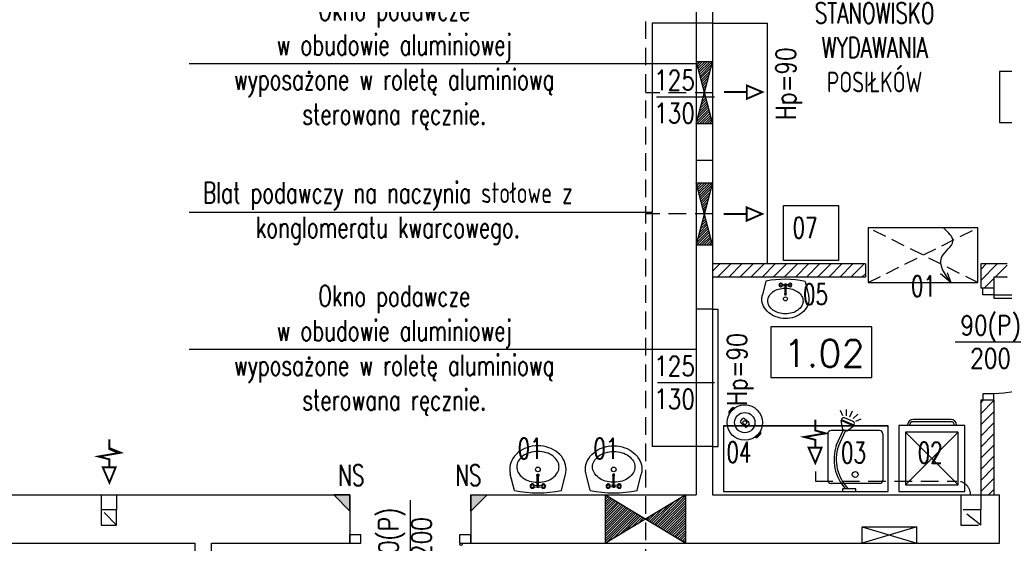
# Model space of a CAD drawing. Header units: millimetres. Extents: x 31969 to 285678, y -69766 to -1123.
# Tile 169 of 176: x 182575 to 183471, y -10201 to -9725. Entities that reach past the tile are written whole.
import ezdxf
from ezdxf.lldxf.tags import DXFTag

# ---------------------------------------------------------------- set-up
doc = ezdxf.new("R2010")
doc.units = ezdxf.units.MM
doc.linetypes.add('HIDDEN', pattern=[0.375, 0.25, -0.125])
doc.linetypes.add('KRE_16_8', pattern=[24, 16, -8])
for name, color, linetype in [('a- wentylacja Łukasza 2', 118, 'Continuous'), ('a-biblioteka', 251, 'Continuous'), ('a-opis 1', 3, 'Continuous'), ('a-opis 3', 15, 'Continuous'), ('a-opis stolarki 1', 3, 'Continuous'), ('a-opis technologii 2', 12, 'Continuous'), ('a-przekrój 2', 251, 'Continuous'), ('a-stolarka drzwiowa', 3, 'Continuous'), ('a-stolarka okienna', 3, 'Continuous'), ('a-szkło', 4, 'Continuous'), ('a-wentylacja', 3, 'Continuous'), ('a-wyposażenie', 84, 'Continuous'), ('a-ściany działowe projektowane', 5, 'Continuous'), ('a-ściany istniejące murowane', 6, 'Continuous')]:
    doc.layers.add(name, color=color, linetype=linetype)
doc.styles.add('MAREK', font='simplex.shx')
doc.styles.add('RS01507', font='romans.shx', dxfattribs={"width": 0.7, "height": 0.15})
doc.styles.add('WYMIAR', font='romans.shx', dxfattribs={"width": 0.8})
tags = doc.linetypes.add('DASHED', pattern=[0.75, 0.5, -0.25]).pattern_tags.tags
tags[6:7] = [DXFTag(74, 4), DXFTag(75, 0), DXFTag(340, '0'), DXFTag(46, 1.0), DXFTag(50, 0.0), DXFTag(44, 0.0), DXFTag(45, 0.0)]
tags[4:5] = [DXFTag(74, 4), DXFTag(75, 0), DXFTag(340, '0'), DXFTag(46, 1.0), DXFTag(50, 0.0), DXFTag(44, 0.0), DXFTag(45, 0.0)]
pattern_1 = [(45, (40748.73406405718, 0), (-1.122532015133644, 1.122532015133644), [])]

# ---------------------------------------------------------------- blocks, each defined once
blk = doc.blocks.new('A$C42BE72CD')
at = {"layer": 'a-stolarka drzwiowa'}
for p, q in [((5.999947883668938, 99.9500125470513), (-5.211633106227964e-05, 99.9500125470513)), ((5.999947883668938, 89.9500125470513), (5.999947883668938, 99.9500125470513)), ((95.99994788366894, 89.9500125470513), (95.99994788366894, 99.9500125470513)), ((95.99994788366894, 99.9500125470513), (101.9999478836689, 99.9500125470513)), ((-5.211633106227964e-05, 89.9500125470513), (5.999947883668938, 89.9500125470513)), ((5.999947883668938, 89.9500125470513), (8.999947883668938, 89.9500125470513)), ((5.999947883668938, 89.9500125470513), (5.999947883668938, 2.64436675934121e-05)), ((8.999947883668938, 89.9500125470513), (8.999947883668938, 2.64436675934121e-05)), ((101.9999478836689, 89.9500125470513), (95.99994788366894, 89.9500125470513)), ((8.999947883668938, 2.64436675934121e-05), (5.999947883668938, 2.64436675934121e-05))]:
    blk.add_line(p, q, dxfattribs=at)
at = {"layer": 'a-stolarka drzwiowa', "linetype": 'DASHED', "lineweight": 25, "ltscale": 20}
blk.add_arc((5.999947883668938, 89.95001254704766), 89.9999999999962, 271.9102131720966, 0, dxfattribs=at)

msp = doc.modelspace()

# ---------------------------------------------------------------- hatches: boundary and pattern name
at = {"layer": 'a- wentylacja Łukasza 2'}
h = msp.add_hatch(dxfattribs=at)
h.set_pattern_fill('LINE', color=256, scale=0.5, angle=45)
h.set_pattern_definition(pattern_1)
h.paths.add_polyline_path([(183205.8057836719, -9763.16472960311), (183190.8057836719, -9763.164729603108), (183198.3057836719, -9791.414729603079)])
h.paths.add_polyline_path([(183197.3564075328, -9794.990713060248), (183199.2551598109, -9794.990713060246), (183205.8057836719, -9819.66472960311), (183190.8057836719, -9819.664729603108)])
h.paths.add_polyline_path([(183199.2551598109, -9794.990713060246), (183198.3057836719, -9791.414729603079), (183197.3564075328, -9794.990713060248)])
h = msp.add_hatch(dxfattribs=at)
h.set_pattern_fill('LINE', color=256, scale=0.5, angle=45)
h.set_pattern_definition(pattern_1)
h.paths.add_polyline_path([(183205.8057836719, -9873.16472960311), (183190.8065113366, -9873.16472960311), (183198.3085944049, -9901.448954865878)])
h.paths.add_polyline_path([(183198.3127784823, -9901.46472960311), (183198.3044130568, -9901.46472960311), (183190.8295490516, -9929.66472960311), (183205.8057836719, -9929.71472960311)])
h = msp.add_hatch(dxfattribs=at)
h.set_pattern_fill('LINE', color=256, scale=0.5, angle=45)
h.set_pattern_definition(pattern_1)
h.paths.add_polyline_path([(183181.2978905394, -10201.09663652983), (183181.2978905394, -10157.09663652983), (183144.7978905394, -10179.09663652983)])
h.paths.add_polyline_path([(183108.2978905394, -10157.09663652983), (183144.7978905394, -10179.09663652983), (183108.2978905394, -10201.09663652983)])
at = {"layer": 'a-opis 1', "ltscale": 100}
h = msp.add_hatch(color=256, dxfattribs=at)
h.dxf.hatch_style = 1
h.paths.add_polyline_path([(182875.8057836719, -10171.81643172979), (182875.8057836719, -10157.09663652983), (182861.0859884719, -10157.09663652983), (182866.6059116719, -10162.61655972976), (182870.2858604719, -10162.61655972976), (182870.2858604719, -10166.29650852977)])
h.paths.add_polyline_path([(182870.2858604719, -10166.29650852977), (182870.2858604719, -10162.61655972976), (182866.6059116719, -10162.61655972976)], flags=17)
h = msp.add_hatch(color=256, dxfattribs=at)
h.dxf.hatch_style = 1
h.paths.add_polyline_path([(182985.8057836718, -10171.81643172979), (182985.8057836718, -10157.09663652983), (183000.5255788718, -10157.09663652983), (182995.0056556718, -10162.61655972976), (182991.3257068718, -10162.61655972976), (182991.3257068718, -10166.29650852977)])
h.paths.add_polyline_path([(182991.3257068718, -10166.29650852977), (182991.3257068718, -10162.61655972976), (182995.0056556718, -10162.61655972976)], flags=17)
at = {"layer": 'a-przekrój 2', "ltscale": 0.1}
h = msp.add_hatch(dxfattribs=at)
h.set_pattern_fill('LINE', color=256, scale=2.25, angle=45)
h.set_pattern_definition([(45, (40748.73406405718, 0), (-5.051394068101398, 5.051394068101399), [])])
h.paths.add_polyline_path([(183586.8057836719, -10157.09663652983), (183598.8057836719, -10157.09663652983), (183598.8057836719, -9947.09663652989), (183575.8057836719, -9947.09663652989), (183575.8057836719, -9959.09663652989), (183586.8057836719, -9959.09663652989)])
h.paths.add_polyline_path([(183449.8057836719, -9947.09663652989), (183449.8057836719, -9969.096636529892), (183461.8057836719, -9969.096636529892), (183461.8057836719, -9959.096636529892), (183473.8057836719, -9959.096636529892), (183473.8057836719, -9947.09663652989)])
h.paths.add_polyline_path([(183344.8057836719, -9959.096636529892), (183344.8057836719, -9947.09663652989), (183205.8057836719, -9947.09663652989), (183205.8057836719, -9959.096636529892)])
edge = h.paths.add_edge_path()
edge.add_line((183461.8057836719, -10071.09663652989), (183449.8057836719, -10071.09663652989))
edge.add_line((183449.8057836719, -10071.09663652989), (183449.8057836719, -10139.36785336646))
edge.add_ellipse((183450.9898136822, -10143.25408332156), major_axis=(-9.401766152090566, -1.151384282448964e-15), ratio=0.4166684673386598, start_angle=82.76513175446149, end_angle=277.23486824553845, ccw=False)
edge.add_line((183449.8057836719, -10147.14031327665), (183449.8057836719, -10157.09663652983))
edge.add_line((183449.8057836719, -10157.09663652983), (183461.8057836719, -10157.09663652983))
edge.add_line((183461.8057836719, -10157.09663652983), (183461.8057836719, -10071.09663652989))
edge = h.paths.add_edge_path(flags=17)
edge.add_ellipse((183450.9898136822, -10143.25408332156), major_axis=(-9.401766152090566, -1.151384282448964e-15), ratio=0.4166684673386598, start_angle=82.76513175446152, end_angle=277.2348682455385)
edge.add_line((183449.8057836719, -10139.36785336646), (183449.8057836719, -10147.14031327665))

# ---------------------------------------------------------------- linework, layer by layer
at = {"layer": 'a- wentylacja Łukasza 2', "linetype": 'KRE_16_8'}
for p, q in [((183144.7978905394, -9726.4147296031), (183144.7978905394, -10250.69220469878)), ((183205.8057836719, -9791.41472960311), (183144.7978905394, -9791.41472960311)), ((183205.8057836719, -9901.46472960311), (183144.7978905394, -9901.46472960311)), ((183299.3650059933, -10135.84663652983), (183299.3650059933, -10144.59663652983)), ((183299.3650059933, -10144.59663652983), (183428.0744487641, -10144.59663652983))]:
    msp.add_line(p, q, dxfattribs=at)
at = {"layer": 'a- wentylacja Łukasza 2'}
for p, q in [((183205.8057836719, -9763.16472960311), (183190.8057836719, -9763.164729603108)), ((183190.8057836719, -9763.164729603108), (183205.8057836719, -9819.66472960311)), ((183190.8057836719, -9819.664729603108), (183205.8057836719, -9763.164729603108)), ((183205.8057836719, -9819.66472960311), (183190.8057836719, -9819.664729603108)), ((183190.8065113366, -9873.16472960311), (183205.8057836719, -9873.16472960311)), ((183205.8057836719, -9929.71472960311), (183190.8065113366, -9873.16472960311)), ((183205.8057836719, -9873.16472960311), (183190.8295490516, -9929.66472960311)), ((183190.8295490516, -9929.66472960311), (183205.8057836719, -9929.71472960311)), ((183108.2978905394, -10157.09663652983), (183181.2978905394, -10201.09663652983)), ((183181.2978905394, -10157.09663652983), (183108.2978905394, -10201.09663652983)), ((183108.2978905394, -10201.09663652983), (183108.2978905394, -10157.09663652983)), ((183181.2978905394, -10201.09663652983), (183181.2978905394, -10157.09663652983))]:
    msp.add_line(p, q, dxfattribs=at)
at = {"layer": 'a- wentylacja Łukasza 2', "linetype": 'DASHED', "ltscale": 0.009000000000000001}
for q in [(183413.1295234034, -9955.997197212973), (183419.6610104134, -9955.09683226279)]:
    msp.add_line((183423.0046530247, -9964.283414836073), q, dxfattribs=at)
at = {"layer": 'a- wentylacja Łukasza 2', "ltscale": 0.5, "const_width": 1.741824}
for points in [[(183216.0466753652, -9790.729404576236), (183236.9853157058, -9790.729404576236), (183236.9853157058, -9796.886705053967), (183251.0707751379, -9790.729404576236), (183236.9853157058, -9784.752451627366), (183236.9853157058, -9790.729404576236)], [(183215.9059381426, -9901.592367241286), (183236.8445784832, -9901.592367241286), (183236.8445784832, -9907.749667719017), (183250.9300379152, -9901.592367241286), (183236.8445784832, -9895.615414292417), (183236.8445784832, -9901.592367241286)], [(183299.2654989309, -10088.72647566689), (183299.2654989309, -10098.59014614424), (183308.6573810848, -10101.17304305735), (183289.2727238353, -10104.47146762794), (183299.2654989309, -10107.05447123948), (183299.2654989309, -10114.27433268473), (183293.1738424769, -10114.27433268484), (183299.2654989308, -10128.22003041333), (183304.9496348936, -10114.27433268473), (183299.2654989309, -10114.27433268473)], [(182656.9180818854, -10106.49170720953), (182656.9180818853, -10116.35537768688), (182666.3099640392, -10118.93827460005), (182646.9253067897, -10122.23669917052), (182656.9180818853, -10124.81970278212), (182656.9180818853, -10132.03956422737), (182650.8264254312, -10132.03956422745), (182656.918081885, -10145.98526195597), (182662.6022178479, -10132.03956422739), (182656.9180818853, -10132.03956422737)]]:
    msp.add_lwpolyline(points, dxfattribs=at)
at = {"layer": 'a- wentylacja Łukasza 2', "linetype": 'KRE_16_8'}
msp.add_arc((183428.0744487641, -10157.09663652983), 12.50000000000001, 0, 90, dxfattribs=at)
at = {"layer": 'a- wentylacja Łukasza 2', "linetype": 'DASHED', "ltscale": 0.009000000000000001}
msp.add_spline([(183423.0046530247, -9964.283414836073), (183414.4392383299, -9940.750131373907), (183424.4966910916, -9926.386600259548), (183416.1669002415, -9914.490426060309)], degree=3, dxfattribs=at)
at = {"layer": 'a-biblioteka'}
for p, q in [((183327.570316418, -10085.16744296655), (183327.5420563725, -10079.39864703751)), ((183324.3069684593, -10085.31486414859), (183322.0819098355, -10080.29501540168))]:
    msp.add_line(p, q, dxfattribs=at)
at = {"layer": 'a-opis 1', "ltscale": 40}
for p, q in [((182729.4289578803, -9764.675608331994), (183190.8057836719, -9764.675608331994)), ((182729.4289578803, -9899.870255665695), (183150.8057836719, -9899.870255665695)), ((182729.4289578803, -10024.67560833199), (183190.8057836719, -10024.67560833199)), ((183341.8057836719, -10186.09663652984), (183391.8057836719, -10186.09663652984)), ((183341.8057836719, -10201.09663652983), (183341.8057836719, -10186.09663652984)), ((183341.8057836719, -10186.09663652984), (183391.8057836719, -10201.09663652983)), ((183391.8057836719, -10186.09663652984), (183341.8057836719, -10201.09663652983)), ((183391.8057836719, -10201.09663652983), (183391.8057836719, -10186.09663652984))]:
    msp.add_line(p, q, dxfattribs=at)
at = {"layer": 'a-opis 1', "ltscale": 100}
for p, q in [((182861.0859884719, -10157.09663652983), (182875.8057836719, -10171.81643172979)), ((182875.8057836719, -10157.09663652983), (182861.0859884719, -10157.09663652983)), ((182875.8057836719, -10171.81643172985), (182875.8057836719, -10157.09663652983)), ((183000.5255788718, -10157.09663652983), (182985.8057836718, -10171.81643172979)), ((182985.8057836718, -10157.09663652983), (183000.5255788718, -10157.09663652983)), ((182985.8057836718, -10171.81643172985), (182985.8057836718, -10157.09663652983))]:
    msp.add_line(p, q, dxfattribs=at)
at = {"layer": 'a-opis 3'}
for points in [[(183558.7876053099, -9772.182196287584), (183466.8729040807, -9772.182196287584), (183466.8729040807, -9818.418385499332), (183558.7876053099, -9818.418385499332)], [(183350.7295340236, -10004.18796722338), (183258.8148327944, -10004.18796722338), (183258.8148327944, -10050.42415643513), (183350.7295340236, -10050.42415643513)]]:
    msp.add_lwpolyline(points, close=True, dxfattribs=at)
at = {"layer": 'a-opis stolarki 1'}
for p, q in [((183154.7326822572, -9794.990713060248), (183207.5044697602, -9794.990713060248)), ((183487.9414222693, -10018.09663652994), (183426.6524425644, -10018.09663652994)), ((183155.8125013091, -10054.99071306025), (183207.5044697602, -10054.99071306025)), ((182930.8057836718, -10234.88490615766), (182930.8057836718, -10162.07423260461))]:
    msp.add_line(p, q, dxfattribs=at)
at = {"layer": 'a-stolarka drzwiowa'}
for p, q in [((182875.8057836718, -10193.09663652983), (182885.8057836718, -10193.09663652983)), ((182875.8057836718, -10201.09663652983), (182875.8057836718, -10193.09663652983)), ((182885.8057836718, -10201.09663652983), (182885.8057836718, -10193.09663652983)), ((182975.8057836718, -10193.09663652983), (182985.8057836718, -10193.09663652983)), ((182975.8057836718, -10201.09663652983), (182975.8057836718, -10193.09663652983)), ((182985.8057836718, -10201.09663652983), (182985.8057836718, -10193.09663652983)), ((182875.8057836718, -10201.09663652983), (182885.8057836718, -10201.09663652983)), ((182975.8057836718, -10201.09663652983), (182985.8057836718, -10201.09663652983))]:
    msp.add_line(p, q, dxfattribs=at)
msp.add_circle((182976.8057836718, -10202.09663652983), 1, dxfattribs=at)
at = {"layer": 'a-stolarka okienna', "ltscale": 40}
for p, q in [((183190.8057836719, -9728.096636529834), (183150.8057836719, -9728.096636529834)), ((183150.8057836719, -9728.096636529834), (183150.8057836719, -10113.09663652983)), ((183205.8057836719, -9728.096636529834), (183255.8057836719, -9728.096636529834)), ((183255.8057836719, -9947.09663652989), (183255.8057836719, -9728.096636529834)), ((183205.8057836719, -9988.096636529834), (183210.8057836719, -9988.096636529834)), ((183210.8057836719, -10113.09663652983), (183210.8057836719, -9988.096636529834)), ((183190.8057836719, -10113.09663652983), (183150.8057836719, -10113.09663652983)), ((183205.8057836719, -10113.09663652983), (183210.8057836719, -10113.09663652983))]:
    msp.add_line(p, q, dxfattribs=at)
at = {"layer": 'a-szkło', "ltscale": 2}
for p, q in [((183190.8057836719, -9728.096636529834), (183190.8057836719, -9853.096636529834)), ((183205.8057836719, -9728.096636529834), (183205.8057836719, -9853.096636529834)), ((183190.8057836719, -9988.096636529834), (183190.8057836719, -10113.09663652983)), ((183205.8057836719, -9988.096636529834), (183205.8057836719, -10113.09663652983))]:
    msp.add_line(p, q, dxfattribs=at)
at = {"layer": 'a-wentylacja', "linetype": 'KRE_16_8'}
for p, q in [((182649.3057836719, -10157.09663652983), (182649.3057836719, -10170.60292247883)), ((182663.3057836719, -10157.09663652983), (182663.3057836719, -10170.60292247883)), ((183431.8057836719, -10157.09663652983), (183431.8057836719, -10170.60292247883)), ((183449.8057836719, -10157.09663652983), (183449.8057836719, -10170.60292247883)), ((182663.3057836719, -10184.60292247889), (182649.3057836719, -10170.60292247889)), ((183449.8057836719, -10184.60292247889), (183431.8057836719, -10170.60292247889))]:
    msp.add_line(p, q, dxfattribs=at)
for points in [[(182663.3057836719, -10184.60292247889), (182663.3057836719, -10170.60292247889), (182649.3057836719, -10170.60292247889), (182649.3057836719, -10184.60292247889)], [(183449.8057836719, -10184.60292247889), (183449.8057836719, -10170.60292247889), (183431.8057836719, -10170.60292247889), (183431.8057836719, -10184.60292247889)]]:
    msp.add_lwpolyline(points, close=True, dxfattribs=at)
at = {"layer": 'a-wyposażenie', "linetype": 'HIDDEN', "ltscale": 50}
for p, q in [((183347.3057836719, -9964.096636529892), (183447.3057836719, -9914.096636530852)), ((183447.3057836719, -9964.096636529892), (183347.3057836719, -9914.096636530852))]:
    msp.add_line(p, q, dxfattribs=at)
at = {"layer": 'a-wyposażenie'}
for p, q in [((183254.2984984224, -9962.735937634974), (183251.1131207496, -9975.129076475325)), ((183289.9717472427, -9962.932798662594), (183293.0201532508, -9975.360338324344)), ((183268.9115495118, -9966.661707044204), (183271.6355625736, -9966.881131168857)), ((183268.9169591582, -9965.681423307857), (183271.6432280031, -9965.492076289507)), ((183271.6390932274, -9966.186602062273), (183271.5950703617, -9974.163999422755)), ((183272.5941250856, -9966.1918723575), (183272.5501022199, -9974.169269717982)), ((183272.58999031, -9966.88639813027), (183275.3162591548, -9966.697051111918)), ((183272.5976557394, -9965.497343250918), (183275.3216688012, -9965.716767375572)), ((183271.3703569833, -9974.16275935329), (183271.3676288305, -9974.657128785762)), ((183272.7748155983, -9974.170509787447), (183272.7720874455, -9974.664879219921)), ((183223.2240419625, -10078.38729615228), (183220.9169129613, -10080.95074665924)), ((183223.6759316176, -10078.79400099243), (183221.3688026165, -10081.3574514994)), ((183232.7890985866, -10087.97619865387), (183231.372096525, -10089.55062932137)), ((183238.7809942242, -10091.37893344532), (183234.8780675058, -10087.86626355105)), ((183323.2151093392, -10088.29234493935), (183322.7046148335, -10089.55299679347)), ((183334.5142494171, -10093.60156078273), (183322.9598620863, -10088.92267086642)), ((183333.6663979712, -10090.36678227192), (183325.8195619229, -10087.18924624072)), ((183330.7888293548, -10086.19531849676), (183333.0035693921, -10080.72608013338)), ((183333.8156896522, -10087.69647484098), (183337.8498768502, -10083.57274609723)), ((183336.0569887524, -10090.07297463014), (183341.1478966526, -10088.015689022)), ((183422.7618784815, -10088.5601349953), (183388.2983757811, -10088.56013499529)), ((183215.6177741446, -10094.18760590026), (183365.6177741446, -10094.18760590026)), ((183365.6177741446, -10094.18760590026), (183215.6177741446, -10094.18760590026)), ((183215.6177741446, -10094.18760590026), (183215.6177741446, -10154.18760590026)), ((183231.4820316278, -10091.63959824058), (183235.3849583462, -10095.15226813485)), ((183237.4739272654, -10095.04233303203), (183238.890929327, -10093.46790236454)), ((183322.7046148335, -10089.55299679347), (183334.2590021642, -10094.23188670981)), ((183324.2781026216, -10097.79410872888), (183322.7046148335, -10089.55299679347)), ((183327.3947464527, -10099.05617767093), (183324.2781026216, -10097.79410872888)), ((183327.5426929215, -10099.05344071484), (183334.4069486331, -10094.22914975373)), ((183334.2590021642, -10094.23188670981), (183334.7694966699, -10092.97123485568)), ((183365.6177741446, -10154.18760590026), (183365.6177741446, -10094.18760590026)), ((183435.3046302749, -10094.0601349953), (183375.3046302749, -10094.06013499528)), ((183375.3046302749, -10094.06013499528), (183375.3046302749, -10154.06013499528)), ((183383.2983757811, -10093.56013499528), (183383.2983757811, -10094.06013499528)), ((183422.7618784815, -10090.5601349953), (183388.2983757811, -10090.56013499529)), ((183427.7618784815, -10093.5601349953), (183427.7618784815, -10094.0601349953)), ((183435.3046302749, -10154.0601349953), (183435.3046302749, -10094.0601349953)), ((183248.8356198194, -10101.43795146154), (183246.5284908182, -10104.00140196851)), ((183249.2875094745, -10101.8446563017), (183246.9803804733, -10104.40810680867)), ((183310.5788496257, -10101.6848689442), (183310.5788496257, -10143.6848689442)), ((183357.5788496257, -10098.6848689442), (183313.5788496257, -10098.6848689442)), ((183318.3998680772, -10112.12980406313), (183324.9111215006, -10098.05044647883)), ((183320.2536437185, -10112.88048100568), (183326.7648971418, -10098.80112342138)), ((183324.9111215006, -10098.05044647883), (183326.7617275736, -10098.79983992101)), ((183360.5788496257, -10101.6848689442), (183360.5788496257, -10143.6848689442)), ((183429.3046302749, -10100.0601349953), (183381.3046302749, -10148.10331180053)), ((183429.3046302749, -10148.10331180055), (183381.3046302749, -10100.06013499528)), ((183429.3046302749, -10100.0601349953), (183381.3046302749, -10100.06013499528)), ((183381.3046302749, -10100.06013499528), (183381.3046302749, -10148.10331180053)), ((183429.3046302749, -10148.10331180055), (183429.3046302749, -10100.0601349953)), ((183025.417797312, -10153.19365483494), (183021.6774701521, -10138.30102097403)), ((183045.9793845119, -10139.59472806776), (183045.9793845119, -10139.00147571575)), ((183046.2490446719, -10149.16775066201), (183046.2490446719, -10139.59472806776)), ((183047.3951003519, -10149.16775066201), (183047.3951003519, -10139.59472806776)), ((183047.664760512, -10139.59472806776), (183047.664760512, -10139.00147571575)), ((183068.2263477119, -10153.19365483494), (183071.9666748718, -10138.30102097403)), ((183094.3852196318, -10153.19365483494), (183090.6448924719, -10138.30102097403)), ((183114.9468068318, -10139.59472806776), (183114.9468068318, -10139.00147571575)), ((183115.2164669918, -10149.16775066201), (183115.2164669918, -10139.59472806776)), ((183116.3625226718, -10149.16775066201), (183116.3625226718, -10139.59472806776)), ((183116.6321828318, -10139.59472806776), (183116.6321828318, -10139.00147571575)), ((183137.1937700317, -10153.19365483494), (183140.9340971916, -10138.30102097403)), ((183042.9791882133, -10148.5795714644), (183046.2494071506, -10148.33430504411)), ((183042.9791882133, -10149.7559298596), (183046.2494071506, -10150.0011962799)), ((183047.3947378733, -10148.33430504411), (183050.6649568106, -10148.5795714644)), ((183047.3947378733, -10150.0011962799), (183050.6649568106, -10149.7559298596)), ((183115.2168294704, -10148.33430504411), (183111.9466105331, -10148.5795714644)), ((183115.2168294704, -10150.0011962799), (183111.9466105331, -10149.7559298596)), ((183119.6323791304, -10148.5795714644), (183116.3621601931, -10148.33430504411)), ((183119.6323791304, -10149.7559298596), (183116.3621601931, -10150.0011962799)), ((183357.5788496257, -10146.6848689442), (183313.5788496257, -10146.6848689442)), ((183336.2949754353, -10151.68485391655), (183323.9682640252, -10151.68485391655)), ((183323.9682640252, -10151.68485391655), (183323.9682640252, -10154.18760590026)), ((183336.2949754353, -10154.18760590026), (183336.2949754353, -10151.68485391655)), ((183381.3046302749, -10148.10331180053), (183429.3046302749, -10148.10331180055)), ((183215.6177741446, -10154.18760590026), (183365.6177741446, -10154.18760590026)), ((183323.9682640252, -10154.18760590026), (183336.2949754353, -10154.18760590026)), ((183375.3046302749, -10154.06013499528), (183435.3046302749, -10154.0601349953))]:
    msp.add_line(p, q, dxfattribs=at)
for points in [[(183270.4191674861, -9894.024014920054), (183320.4191674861, -9894.024014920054), (183320.4191674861, -9944.024014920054), (183270.4191674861, -9944.024014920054)], [(183447.3057836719, -9964.096636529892), (183447.3057836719, -9914.096636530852), (183347.3057836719, -9914.096636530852), (183347.3057836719, -9964.096636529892)]]:
    msp.add_lwpolyline(points, close=True, dxfattribs=at)
for points in [[(183272.5780489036, -9969.105042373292, -0.06788534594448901), (183278.440234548, -9970.067984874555, -0.0842937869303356), (183283.4328322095, -9972.582499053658, -0.1064579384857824), (183286.9838602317, -9976.599316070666, -0.1300581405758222), (183288.0890370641, -9980.871427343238, -0.1300581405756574), (183286.9367781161, -9985.13108107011, -0.1064579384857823), (183283.3416345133, -9989.108462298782, -0.08429378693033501), (183278.3215893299, -9991.567722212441, -0.073344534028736), (183271.9715885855, -9992.468460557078, -0.073344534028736), (183265.6319156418, -9991.497694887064, -0.08429378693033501), (183260.6393179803, -9988.983180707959, -0.1064579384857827), (183257.0882899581, -9984.966363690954, -0.130058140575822), (183255.9831131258, -9980.69425241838, -0.130058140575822), (183257.1353720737, -9976.43459869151, -0.1064579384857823), (183260.7305156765, -9972.457217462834, -0.08429378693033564), (183265.7505608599, -9969.997957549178, -0.06788534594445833), (183271.6230170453, -9969.099772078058, -0.06788534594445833)], [(183293.4504846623, -9979.005446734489, -0.1158364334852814), (183291.8507436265, -9985.652918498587, -0.1040652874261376), (183287.111812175, -9991.58324925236, -0.09084006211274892), (183280.3140704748, -9995.368125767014, -0.08328491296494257), (183271.9481048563, -9996.723954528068, -0.08328491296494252), (183263.5976124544, -9995.27587683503, -0.09084006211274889), (183256.8420567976, -9991.416207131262, -0.104065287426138), (183252.1688644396, -9985.433936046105, -0.1158364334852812), (183250.6425860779, -9978.769213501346, -0.06159356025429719), (183251.1131207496, -9975.129076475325, -0.1040652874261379)], [(183271.3676288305, -9974.657128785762, 0.1045459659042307), (183271.4189685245, -9974.906781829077, 0.1007964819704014), (183271.5707424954, -9975.122984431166, 0.09591071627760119), (183271.7956481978, -9975.266058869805, 0.09272044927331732), (183272.0662313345, -9975.318218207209, 0.0927204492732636), (183272.3373736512, -9975.269048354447, 0.09591071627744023), (183272.5638447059, -9975.128464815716, 0.100796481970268), (183272.7179955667, -9974.913950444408, 0.1045459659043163), (183272.7720874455, -9974.664879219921, 0.1045459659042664)], [(183271.5977296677, -9973.682105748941, 0.00914130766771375), (183271.5785997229, -9973.699173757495, 0.1007964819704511), (183271.4244488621, -9973.913688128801, 0.1045459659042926), (183271.3703569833, -9974.16275935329, 0.1045459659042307), (183271.4216966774, -9974.412412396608, 0.1007964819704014), (183271.5734706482, -9974.628614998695, 0.09591071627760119), (183271.7983763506, -9974.771689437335, 0.09272044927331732), (183272.0689594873, -9974.823848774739, 0.0927204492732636), (183272.340101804, -9974.774678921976, 0.09591071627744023), (183272.5665728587, -9974.634095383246, 0.100796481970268), (183272.7207237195, -9974.41958101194, 0.1045459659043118), (183272.7748155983, -9974.170509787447, 0.1045459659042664), (183272.7234759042, -9973.920856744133, 0.1007964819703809), (183272.5717019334, -9973.704654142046, 0.009141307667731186), (183272.5527615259, -9973.687376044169, 0.09272044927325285)], [(183271.5950703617, -9974.163999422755, 0.1045459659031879), (183271.6276858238, -9974.32260086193, 0.1007964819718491), (183271.7279267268, -9974.465394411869, 0.09591071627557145), (183271.8807556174, -9974.562616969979, 0.09272044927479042), (183272.0701995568, -9974.599135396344, 0.0927204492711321), (183272.260034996, -9974.564710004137, 0.09591071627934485), (183272.4139275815, -9974.469180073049, 0.1007964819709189), (183272.5157383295, -9974.327501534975, 0.1045459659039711), (183272.5501022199, -9974.169269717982, 0.1045459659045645)], [(183293.0201532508, -9975.360338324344, -0.06159356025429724), (183293.4504846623, -9979.005446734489, -0.1158364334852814)], [(183072.507202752, -10133.92980715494, 0.1158364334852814), (183070.6315625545, -10125.94236895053, 0.1040652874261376), (183064.9842022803, -10118.79469901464, 0.09084006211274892), (183056.8521000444, -10114.20790144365, 0.08328491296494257), (183046.8220725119, -10112.52553195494, 0.08328491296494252), (183036.7920449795, -10114.20790144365, 0.09084006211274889), (183028.6599427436, -10118.79469901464, 0.104065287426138), (183023.0125824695, -10125.94236895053, 0.1158364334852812), (183021.1369422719, -10133.92980715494, 0.06159356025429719), (183021.6774701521, -10138.30102097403, 0.1040652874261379)], [(183090.1043645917, -10133.92980715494, -0.1158364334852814), (183091.9800047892, -10125.94236895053, -0.1040652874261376), (183097.6273650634, -10118.79469901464, -0.09084006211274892), (183105.7594672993, -10114.20790144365, -0.08328491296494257), (183115.7894948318, -10112.52553195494, -0.08328491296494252), (183125.8195223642, -10114.20790144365, -0.09084006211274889), (183133.9516246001, -10118.79469901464, -0.104065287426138), (183139.5989848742, -10125.94236895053, -0.1158364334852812), (183141.4746250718, -10133.92980715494, -0.06159356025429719), (183140.9340971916, -10138.30102097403, -0.1040652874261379)], [(183047.3951003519, -10145.6718934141, 0.06788534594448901), (183054.4359926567, -10144.55519962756, 0.0842937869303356), (183060.4436698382, -10141.57088973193, 0.1064579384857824), (183064.7314381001, -10136.77429775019, 0.1300581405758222), (183066.085920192, -10131.65516080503, 0.1300581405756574), (183064.7314381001, -10126.53602385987, 0.1064579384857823), (183060.4436698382, -10121.73943187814, 0.08429378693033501), (183054.4359926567, -10118.75512198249, 0.073344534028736), (183046.8220725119, -10117.6322024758, 0.073344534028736), (183039.2081523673, -10118.75512198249, 0.08429378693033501), (183033.2004751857, -10121.73943187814, 0.1064579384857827), (183028.9127069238, -10126.53602385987, 0.130058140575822), (183027.558224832, -10131.65516080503, 0.130058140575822), (183028.9127069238, -10136.77429775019, 0.1064579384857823), (183033.2004751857, -10141.57088973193, 0.08429378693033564), (183039.2081523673, -10144.55519962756, 0.06788534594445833), (183046.2490446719, -10145.67189341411, 0.06788534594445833)], [(183115.2164669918, -10145.6718934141, -0.06788534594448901), (183108.175574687, -10144.55519962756, -0.0842937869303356), (183102.1678975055, -10141.57088973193, -0.1064579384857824), (183097.8801292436, -10136.77429775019, -0.1300581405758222), (183096.5256471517, -10131.65516080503, -0.1300581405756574), (183097.8801292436, -10126.53602385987, -0.1064579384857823), (183102.1678975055, -10121.73943187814, -0.08429378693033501), (183108.175574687, -10118.75512198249, -0.073344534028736), (183115.7894948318, -10117.6322024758, -0.073344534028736), (183123.4034149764, -10118.75512198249, -0.08429378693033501), (183129.411092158, -10121.73943187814, -0.1064579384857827), (183133.6988604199, -10126.53602385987, -0.130058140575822), (183135.0533425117, -10131.65516080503, -0.130058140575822), (183133.6988604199, -10136.77429775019, -0.1064579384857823), (183129.411092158, -10141.57088973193, -0.08429378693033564), (183123.4034149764, -10144.55519962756, -0.06788534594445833), (183116.3625226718, -10145.67189341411, -0.06788534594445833)], [(183045.9793845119, -10139.00147571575, -0.1045459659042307), (183046.0426444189, -10138.70223659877, -0.1007964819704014), (183046.2262021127, -10138.44380247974, -0.09591071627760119), (183046.4970322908, -10138.27360510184, -0.09272044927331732), (183046.8220725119, -10138.21280666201, -0.0927204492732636), (183047.1471127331, -10138.27360510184, -0.09591071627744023), (183047.4179429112, -10138.44380247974, -0.100796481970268), (183047.601500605, -10138.70223659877, -0.1045459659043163), (183047.664760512, -10139.00147571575, -0.1045459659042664)], [(183046.2490446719, -10140.17300928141, -0.00914130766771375), (183046.2262021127, -10140.15240130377, -0.1007964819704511), (183046.0426444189, -10139.89396718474, -0.1045459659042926), (183045.9793845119, -10139.59472806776, -0.1045459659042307), (183046.0426444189, -10139.29548895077, -0.1007964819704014), (183046.2262021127, -10139.03705483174, -0.09591071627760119), (183046.4970322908, -10138.86685745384, -0.09272044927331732), (183046.8220725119, -10138.806059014, -0.0927204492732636), (183047.1471127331, -10138.86685745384, -0.09591071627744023), (183047.4179429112, -10139.03705483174, -0.100796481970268), (183047.601500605, -10139.29548895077, -0.1045459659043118), (183047.664760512, -10139.59472806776, -0.1045459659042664), (183047.601500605, -10139.89396718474, -0.1007964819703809), (183047.4179429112, -10140.15240130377, -0.009141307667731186), (183047.3951003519, -10140.17300928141, -0.09272044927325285)], [(183046.2490446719, -10139.59472806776, -0.1045459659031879), (183046.2892328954, -10139.4046252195, -0.1007964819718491), (183046.4104657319, -10139.23393936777, -0.09591071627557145), (183046.5945014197, -10139.11828611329, -0.09272044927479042), (183046.8220725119, -10139.075719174, -0.0927204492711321), (183047.0496436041, -10139.11828611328, -0.09591071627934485), (183047.233679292, -10139.23393936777, -0.1007964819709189), (183047.3549121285, -10139.40462521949, -0.1045459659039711), (183047.3951003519, -10139.59472806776, -0.1045459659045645)], [(183071.9666748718, -10138.30102097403, 0.06159356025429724), (183072.507202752, -10133.92980715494, 0.1158364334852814)], [(183090.6448924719, -10138.30102097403, -0.06159356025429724), (183090.1043645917, -10133.92980715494, -0.1158364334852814)], [(183116.6321828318, -10139.00147571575, 0.1045459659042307), (183116.5689229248, -10138.70223659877, 0.1007964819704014), (183116.385365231, -10138.44380247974, 0.09591071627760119), (183116.1145350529, -10138.27360510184, 0.09272044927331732), (183115.7894948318, -10138.21280666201, 0.0927204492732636), (183115.4644546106, -10138.27360510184, 0.09591071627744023), (183115.1936244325, -10138.44380247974, 0.100796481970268), (183115.0100667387, -10138.70223659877, 0.1045459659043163), (183114.9468068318, -10139.00147571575, 0.1045459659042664)], [(183116.3625226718, -10140.17300928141, 0.00914130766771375), (183116.385365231, -10140.15240130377, 0.1007964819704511), (183116.5689229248, -10139.89396718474, 0.1045459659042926), (183116.6321828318, -10139.59472806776, 0.1045459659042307), (183116.5689229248, -10139.29548895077, 0.1007964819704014), (183116.385365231, -10139.03705483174, 0.09591071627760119), (183116.1145350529, -10138.86685745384, 0.09272044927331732), (183115.7894948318, -10138.806059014, 0.0927204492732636), (183115.4644546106, -10138.86685745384, 0.09591071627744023), (183115.1936244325, -10139.03705483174, 0.100796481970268), (183115.0100667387, -10139.29548895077, 0.1045459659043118), (183114.9468068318, -10139.59472806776, 0.1045459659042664), (183115.0100667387, -10139.89396718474, 0.1007964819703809), (183115.1936244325, -10140.15240130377, 0.009141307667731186), (183115.2164669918, -10140.17300928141, 0.09272044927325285)], [(183116.3625226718, -10139.59472806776, 0.1045459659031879), (183116.3223344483, -10139.4046252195, 0.1007964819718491), (183116.2011016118, -10139.23393936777, 0.09591071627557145), (183116.017065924, -10139.11828611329, 0.09272044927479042), (183115.7894948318, -10139.075719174, 0.0927204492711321), (183115.5619237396, -10139.11828611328, 0.09591071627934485), (183115.3778880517, -10139.23393936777, 0.1007964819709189), (183115.2566552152, -10139.40462521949, 0.1045459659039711), (183115.2164669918, -10139.59472806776, 0.1045459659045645)]]:
    msp.add_lwpolyline(points, format="xyb", dxfattribs=at)
for centre, radius in [((183267.9032333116, -9966.165985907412), 1.123583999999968), ((183276.3299850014, -9966.212488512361), 1.123583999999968), ((183272.0467243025, -9978.853093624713), 1.7836896), ((183235.1022112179, -10091.39770148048), 16.08000000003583), ((183235.1022112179, -10091.39770148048), 9.219200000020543), ((183235.1022112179, -10091.39770148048), 1.759115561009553), ((183046.8220725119, -10133.97089157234), 2.14042752), ((183115.7894948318, -10133.97089157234), 2.14042752), ((183335.5788496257, -10138.66016281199), 2.7), ((183041.7659445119, -10149.16775066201), 1.348300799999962), ((183051.8782005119, -10149.16775066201), 1.348300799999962), ((183110.7333668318, -10149.16775066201), 1.348300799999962), ((183120.8456228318, -10149.16775066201), 1.348300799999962)]:
    msp.add_circle(centre, radius, dxfattribs=at)
for centre, radius, start, end in [((183271.6478917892, -10051.12565897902), 90.07632479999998, 78.26263305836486, 101.1050056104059), ((183267.9032333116, -9966.165985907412), 1.685375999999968, 18.1633655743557, 341.2042730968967), ((183272.1166091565, -9966.189237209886), 0.8426880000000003, 304.2019271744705, 235.1657114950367), ((183272.1166091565, -9966.189237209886), 0.4775232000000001, 359.6838193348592, 179.6838193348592), ((183276.3299850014, -9966.212488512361), 1.685375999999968, 198.1633655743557, 161.2042730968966), ((183224.599939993, -10079.69702488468), 1.899601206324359, 49.36940052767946, 136.4113854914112), ((183224.7753836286, -10079.78351790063), 1.479168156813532, 60.4805500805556, 138.0124967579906), ((183222.3638244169, -10082.18157239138), 1.899601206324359, 139.6136080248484, 226.6555929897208), ((183222.4682546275, -10082.3469684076), 1.479168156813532, 138.0124967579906, 215.5444434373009), ((183233.8885505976, -10088.96571556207), 1.479168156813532, 48.01249675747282, 138.0124967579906), ((183325.0688849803, -10089.04302188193), 1.999999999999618, 67.95476603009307, 157.9547660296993), ((183388.2983757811, -10093.56013499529), 5, 90, 180), ((183422.7618784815, -10093.5601349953), 5, 0, 90), ((183232.471548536, -10090.54014622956), 1.479168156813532, 138.0124967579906, 228.0124967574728), ((183236.3744752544, -10094.05281612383), 1.479168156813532, 228.0124967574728, 318.0124967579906), ((183237.791477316, -10092.47838545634), 1.479168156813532, 318.0124967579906, 48.01249675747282), ((183332.9157210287, -10092.2205579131), 2.000000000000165, 337.9547660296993, 67.95476603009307), ((183388.2983757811, -10093.56013499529), 3, 90, 189.594068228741), ((183422.7618784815, -10093.5601349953), 3, 350.4059317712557, 90), ((183245.6044824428, -10103.09837807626), 1.899601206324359, 229.3694005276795, 316.4113854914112), ((183245.4290388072, -10103.01188506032), 1.479168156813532, 240.4805500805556, 318.0124967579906), ((183247.7361678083, -10100.44843455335), 1.479168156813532, 318.0124967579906, 35.54444343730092), ((183247.8405980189, -10100.61383056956), 1.899601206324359, 319.6136080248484, 46.65559298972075), ((183313.5788496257, -10101.6848689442), 3, 90, 180), ((183357.5788496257, -10101.6848689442), 3, 0, 90), ((183356.114363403, -10124.89124573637), 39.81504177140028, 161.3057395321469, 222.2953050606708), ((183356.114363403, -10124.89124573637), 37.81504177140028, 161.3057395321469, 225.1165468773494), ((183041.7659445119, -10149.16775066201), 2.022451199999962, 18.47954623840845, 341.5204537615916), ((183046.8220725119, -10149.16775066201), 1.0112256, 124.5181078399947, 55.48189216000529), ((183046.8220725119, -10149.16775066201), 0.5730278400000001, 180, 0), ((183051.8782005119, -10149.16775066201), 2.022451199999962, 198.4795462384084, 161.5204537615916), ((183110.7333668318, -10149.16775066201), 2.022451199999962, 18.47954623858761, 341.5204537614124), ((183115.7894948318, -10149.16775066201), 1.0112256, 124.5181078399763, 55.48189216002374), ((183115.7894948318, -10149.16775066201), 0.5730278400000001, 180, 0), ((183120.8456228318, -10149.16775066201), 2.022451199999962, 198.4795462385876, 161.5204537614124), ((183313.5788496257, -10143.6848689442), 3, 180, 270), ((183357.5788496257, -10143.6848689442), 3, 270, 0), ((183046.8220725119, -10047.24249259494), 108.09158976, 258.5788137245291, 281.4211862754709), ((183115.7894948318, -10047.24249259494), 108.09158976, 258.5788137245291, 281.4211862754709)]:
    msp.add_arc(centre, radius, start, end, dxfattribs=at)
at = {"layer": 'a-ściany działowe projektowane', "ltscale": 20}
for p, q in [((183344.8057836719, -9947.09663652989), (183205.8057836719, -9947.09663652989)), ((183344.8057836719, -9947.09663652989), (183344.8057836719, -9959.096636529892)), ((183473.8057836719, -9947.09663652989), (183449.8057836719, -9947.09663652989)), ((183449.8057836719, -9947.09663652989), (183449.8057836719, -9969.096636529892)), ((183344.8057836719, -9959.096636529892), (183205.8057836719, -9959.096636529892)), ((183461.8057836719, -9959.09663652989), (183461.8057836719, -9969.096636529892)), ((183473.8057836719, -9959.096636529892), (183461.8057836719, -9959.096636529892)), ((183461.8057836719, -9969.096636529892), (183449.8057836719, -9969.096636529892)), ((183449.8057836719, -10071.09663652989), (183449.8057836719, -10157.09663652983)), ((183461.8057836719, -10071.09663652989), (183449.8057836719, -10071.09663652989)), ((183461.8057836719, -10071.09663652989), (183461.8057836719, -10157.09663652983))]:
    msp.add_line(p, q, dxfattribs=at)
at = {"layer": 'a-ściany istniejące murowane'}
for p, q in [((183190.8057836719, -9604.096636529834), (183190.8057836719, -9728.096636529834)), ((183205.8057836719, -9604.096636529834), (183205.8057836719, -9728.096636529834)), ((183205.8057836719, -9728.096636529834), (183190.8057836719, -9728.096636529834)), ((183190.8057836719, -9853.096636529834), (183190.8057836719, -9988.096636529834)), ((183205.8057836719, -9853.096636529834), (183190.8057836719, -9853.096636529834)), ((183205.8057836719, -9853.096636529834), (183205.8057836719, -9988.096636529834)), ((183205.8057836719, -9988.096636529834), (183190.8057836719, -9988.096636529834)), ((183190.8057836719, -10113.09663652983), (183190.8057836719, -10157.09663652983)), ((183205.8057836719, -10113.09663652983), (183190.8057836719, -10113.09663652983)), ((183205.8057836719, -10113.09663652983), (183205.8057836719, -10157.09663652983)), ((182066.8057836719, -10157.09663652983), (182875.8057836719, -10157.09663652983)), ((182875.8057836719, -10157.09663652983), (182875.8057836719, -10201.09663652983)), ((182985.8057836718, -10157.09663652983), (183190.8057836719, -10157.09663652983)), ((182985.8057836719, -10157.09663652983), (182985.8057836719, -10201.09663652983)), ((183205.8057836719, -10157.09663652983), (183466.8057836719, -10157.09663652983)), ((183466.8057836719, -10201.09663652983), (183466.8057836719, -10157.09663652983)), ((182066.8057836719, -10201.09663652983), (182734.8057836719, -10201.09663652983)), ((182734.8057836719, -10211.09663652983), (182734.8057836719, -10201.09663652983)), ((182749.8057836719, -10201.09663652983), (182875.8057836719, -10201.09663652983)), ((182749.8057836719, -10211.09663652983), (182749.8057836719, -10201.09663652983)), ((182985.8057836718, -10201.09663652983), (183466.8057836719, -10201.09663652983))]:
    msp.add_line(p, q, dxfattribs=at)

# ---------------------------------------------------------------- block references
at = {"layer": 'a-stolarka drzwiowa', "ltscale": 100, "xscale": -1, "rotation": 90.00000000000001}
msp.add_blockref('A$C42BE72CD', (183551.755796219, -9969.096688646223), dxfattribs=at)

# ---------------------------------------------------------------- texts
at = {"layer": 'a-opis 1', "ltscale": 40, "char_height": 18.91253202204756, "style": 'RS01507'}
for s, insert, width, attachment_point in [('\\pxqc;Okno podawcze\\Pw obudowie aluminiowej\\Pwyposażone w roletę aluminiową sterowana ręcznie. ', (183102.2282555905, -9824.698768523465), 372.2718629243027, 9), ('\\pxqc;Blat podawczy na naczynia stołowe z konglomeratu kwarcowego. ', (183102.2282555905, -9929.512606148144), 383.8676514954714, 9), ('\\pxqc;Okno podawcze\\Pw obudowie aluminiowej\\Pwyposażone w roletę aluminiową sterowana ręcznie. ', (183102.2282555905, -10084.69876852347), 372.2718629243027, 9), ('\\pxqc;NS', (182939.1426419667, -10129.94268295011), 124.3193187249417, 3), ('\\pxqc;NS', (183045.6519055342, -10129.94268295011), 124.3193187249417, 3)]:
    msp.add_mtext(s, dxfattribs=dict(at, insert=insert, width=width, attachment_point=attachment_point))
at = {"layer": 'a-opis 3', "style": 'MAREK'}
msp.add_text('1.02', height=24.65900236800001, dxfattribs=at).set_placement((183270.2898699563, -10040.7187845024))
at = {"layer": 'a-opis stolarki 1', "char_height": 18, "width": 35.84375934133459, "style": 'WYMIAR'}
for s, insert, attachment_point, rotation in [('\\pxqc;Hp=90', (183287.4355282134, -9765.220304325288), 9, 90.00000000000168), ('\\pxqc;Hp=90', (183243.0481006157, -10025.22030432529), 9, 90.00000000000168), ('\\pxqc;\\P90(P)\\P200', (182871.922428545, -10178.00794933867), 3, 90.00000000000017)]:
    msp.add_mtext(s, dxfattribs=dict(at, insert=insert, attachment_point=attachment_point, rotation=rotation))
at = {"layer": 'a-opis stolarki 1', "char_height": 18, "style": 'WYMIAR'}
for s, insert, width, attachment_point in [('\\pxqc;\\P125\\P130', (183153.2609701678, -9818.973787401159), 35.84375934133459, 7), ('\\pxqc;\\P90(P)\\P200', (183478.7239175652, -10041.96653148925), 39.84375934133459, 9), ('\\pxqc;\\P125\\P130', (183153.2609701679, -10078.97378740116), 35.84375934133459, 7)]:
    msp.add_mtext(s, dxfattribs=dict(at, insert=insert, width=width, attachment_point=attachment_point))
at = {"layer": 'a-opis technologii 2', "ltscale": 40, "style": 'RS01507', "width": 0.7}
for s, p in [('07', (183278.5972004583, -9923.499086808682)), ('01', (183386.3800838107, -9976.65216404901)), ('05', (183288.1737031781, -9984.11356295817)), ('01', (183028.3993773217, -10124.29368054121)), ('01', (183097.3667996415, -10124.29368054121)), ('04', (183218.4671527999, -10127.68126411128)), ('03', (183322.7466292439, -10128.15701736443)), ('02', (183392.510456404, -10128.15701736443))]:
    msp.add_text(s, height=18.81299237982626, dxfattribs=at).set_placement(p)
at = {"layer": 'a-opis technologii 2', "color": 144, "ltscale": 40, "insert": (183295.9408441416, -9709.446772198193), "char_height": 18.81299237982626, "width": 114.6599566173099, "attachment_point": 1, "style": 'RS01507'}
msp.add_mtext('\\pxqc;STANOWISKO WYDAWANIA \\PPOSIŁKÓW', dxfattribs=at)
at = {"layer": 'a-wyposażenie', "flags": 9}
for tag, p, s, height, rotation in [('FIXT_CODE', (183289.9708613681, -9963.093328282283), '10', 0.017836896, 179.683819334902), ('FU_WASTE', (183289.9713535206, -9963.004145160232), '1.0', 0.017836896, 179.683819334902), ('FU_TOTAL', (183289.9711074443, -9963.048736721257), '2.0', 0.017836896, 179.683819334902), ('FU_COLD', (183289.9718456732, -9962.914962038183), '1.5', 0.017836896, 179.683819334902), ('FU_HOT', (183289.9715995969, -9962.959553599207), '1.5', 0.017836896, 179.683819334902), ('FIXT_CODE', (183068.2263477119, -10152.97961208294), '10', 0.02140427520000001, 180), ('FU_WASTE', (183068.2263477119, -10153.08663345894), '1.0', 0.02140427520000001, 180), ('FU_TOTAL', (183068.2263477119, -10153.03312277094), '2.0', 0.02140427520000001, 180), ('FU_COLD', (183068.2263477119, -10153.19365483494), '1.5', 0.02140427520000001, 180), ('FU_HOT', (183068.2263477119, -10153.14014414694), '1.5', 0.02140427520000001, 180), ('FIXT_CODE', (183094.4101912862, -10152.97961208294), '10', 0.02140427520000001, 180), ('FU_WASTE', (183094.4173260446, -10153.08663345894), '1.0', 0.02140427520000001, 180), ('FU_TOTAL', (183094.424460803, -10153.03312277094), '2.0', 0.02140427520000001, 180), ('FU_COLD', (183094.4208934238, -10153.19365483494), '1.5', 0.02140427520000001, 180), ('FU_HOT', (183094.4208934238, -10153.14014414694), '1.5', 0.02140427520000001, 180)]:
    msp.add_attdef(tag, p, s, height=height, rotation=rotation, dxfattribs=at)

doc.saveas('drawing.dxf')
